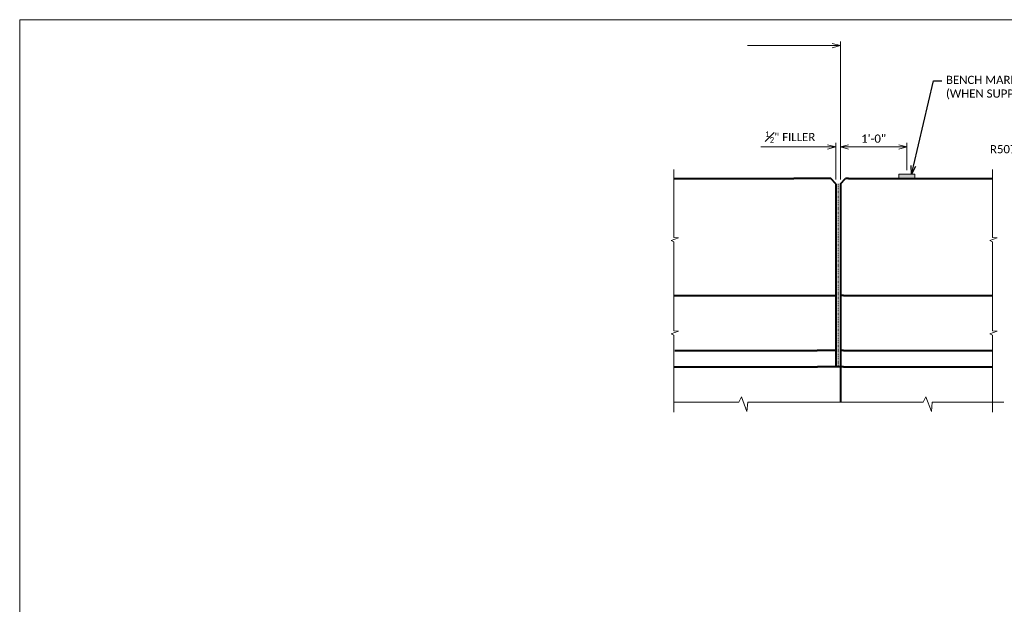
# Model space of a CAD drawing. Extents: x 2147430 to 2149265, y 2147284 to 2147540.
# Tile 4 of 14: x 2147430 to 2147610, y 2147430 to 2147536. Entities that reach past the tile are written whole.
import ezdxf
from ezdxf import colors
from ezdxf.entities.mleader import LeaderData, LeaderLine
from ezdxf.enums import TextEntityAlignment as Align
from ezdxf.math import Vec2, Vec3

# ---------------------------------------------------------------- set-up
doc = ezdxf.new("R2010")
doc.units = 0
doc.header["$MEASUREMENT"] = 0
doc.linetypes.add('Wisdot3', pattern=[0.1875, 0.125, -0.0625])
for name, color, linetype, lineweight in [('B_ANNO_BREAK', 7, 'Continuous', 18), ('B_ANNO_DIM', 7, 'Continuous', 18), ('B_ANNO_TEXT', 7, 'Continuous', 18), ('B_CONC', 1, 'Continuous', 40), ('B_CONC_FILR', 7, 'Continuous', 18), ('B_DETAIL', 7, 'Continuous', 18)]:
    doc.layers.add(name, color=color, linetype=linetype, lineweight=lineweight)
doc.layers.add('B_ANNO_NOPLOT', color=47, linetype='Continuous', lineweight=18, plot=False)
doc.styles.add('Annotative', font='calibri.ttf', dxfattribs={"height": 0.0625})
doc.styles.get("Standard").update_dxf_attribs({"font": 'calibri.ttf'})
doc.dimstyles.new('Annotative', dxfattribs={"dimscale": 0, "dimtxt": 0.0625, "dimasz": 0.0625, "dimexe": 0.03125, "dimexo": 0.03125, "dimgap": 0.03125, "dimtad": 1, "dimdec": 3, "dimzin": 3, "dimdsep": 46, "dimlunit": 4, "dimtxsty": 'Annotative', "dimblk": 'OPEN30', "dimcen": 0.03125, "dimclrd": 256, "dimclre": 256, "dimclrt": 256, "dimaunit": 1, "dimadec": 0, "dimazin": 3, "dimtfac": 0.75, "dimtdec": 3, "dimtofl": 0, "dimtmove": 0, "dimatfit": 3, "dimldrblk": 'OPEN30', "dimfxl": 1, "dimtfill": 1, "dimfrac": 1, "dimtolj": 1, "dimtzin": 0, "dimlwd": -1, "dimlwe": -1, "dimarcsym": 0})

# ---------------------------------------------------------------- blocks, each defined once
blk = doc.blocks.new('_Open30')
at = {"color": 0, "linetype": 'ByBlock', "lineweight": -2}
for p, q in [((-1, 0.27), (0, 0)), ((0, 0), (-1, -0.27)), ((0, 0), (-1, 0))]:
    blk.add_line(p, q, dxfattribs=at)
blk = doc.blocks.new('*D275')
at = {"layer": 'B_ANNO_DIM', "transparency": 16777216}
for p, q in [((2147578.07, 2147531.73), (2147562.62, 2147531.73)), ((2147579.57, 2147507.25), (2147579.57, 2147532.48))]:
    blk.add_line(p, q, dxfattribs=at)
at = {"layer": 'Defpoints', "color": 0, "transparency": 16777216}
for p in [(2147562.62, 2147531.73), (2147562.62, 2147531.73), (2147579.57, 2147506.5)]:
    blk.add_point(p, dxfattribs=at)
at = {"layer": 'B_ANNO_DIM', "transparency": 16777216, "xscale": 1.5, "yscale": 1.5, "zscale": 1.5}
blk.add_blockref('_Open30', (2147579.57, 2147531.73), dxfattribs=at)
blk = doc.blocks.new('_None')
blk = doc.blocks.new('*D280')
at = {"layer": 'B_ANNO_DIM', "transparency": 16777216}
for p, q in [((2147577.23, 2147513.21), (2147565.06, 2147513.21)), ((2147578.73, 2147507.25), (2147578.73, 2147513.96)), ((2147579.57, 2147507.25), (2147579.57, 2147513.96)), ((2147581.07, 2147513.21), (2147582.57, 2147513.21))]:
    blk.add_line(p, q, dxfattribs=at)
at = {"layer": 'Defpoints', "color": 0, "transparency": 16777216}
for p in [(2147578.73, 2147513.21), (2147578.73, 2147506.5), (2147579.57, 2147506.5)]:
    blk.add_point(p, dxfattribs=at)
at = {"layer": 'B_ANNO_DIM', "transparency": 16777216, "xscale": 1.5, "yscale": 1.5, "zscale": 1.5}
blk.add_blockref('_Open30', (2147578.73, 2147513.21), dxfattribs=at)
at = {"layer": 'B_ANNO_DIM', "transparency": 16777216, "xscale": 1.5, "yscale": 1.5, "zscale": 1.5, "rotation": 180}
blk.add_blockref('_Open30', (2147579.57, 2147513.21), dxfattribs=at)
at = {"layer": 'B_ANNO_DIM', "transparency": 16777216, "insert": (2147570.4, 2147515.02), "char_height": 1.5, "attachment_point": 5, "style": 'Annotative', "bg_fill": 3, "box_fill_scale": 1.25, "bg_fill_color": 256, "bg_fill_true_color": 13158600, "bg_fill_transparency": 0}
blk.add_mtext('\\A1;{\\H0.7x;\\S1#2;}" FILLER', dxfattribs=at)
blk = doc.blocks.new('*D272')
at = {"layer": 'B_ANNO_DIM', "transparency": 16777216}
for p, q in [((2147579.57, 2147507.25), (2147579.57, 2147513.96)), ((2147581.07, 2147513.21), (2147590.22, 2147513.21)), ((2147591.72, 2147509), (2147591.72, 2147513.96))]:
    blk.add_line(p, q, dxfattribs=at)
at = {"layer": 'Defpoints', "color": 0, "transparency": 16777216}
for p in [(2147591.72, 2147513.21), (2147591.72, 2147508.25), (2147579.57, 2147506.5)]:
    blk.add_point(p, dxfattribs=at)
at = {"layer": 'B_ANNO_DIM', "transparency": 16777216, "xscale": 1.5, "yscale": 1.5, "zscale": 1.5, "rotation": 180}
blk.add_blockref('_Open30', (2147579.57, 2147513.21), dxfattribs=at)
at = {"layer": 'B_ANNO_DIM', "transparency": 16777216, "xscale": 1.5, "yscale": 1.5, "zscale": 1.5}
blk.add_blockref('_Open30', (2147591.72, 2147513.21), dxfattribs=at)
at = {"layer": 'B_ANNO_DIM', "transparency": 16777216, "insert": (2147585.64, 2147514.73), "char_height": 1.5, "attachment_point": 5, "style": 'Annotative', "bg_fill": 3, "box_fill_scale": 1.25, "bg_fill_color": 256, "bg_fill_true_color": 13158600, "bg_fill_transparency": 0}
blk.add_mtext('\\A1;1\'-0"', dxfattribs=at)
blk = doc.blocks.new('*U57')
at = {"layer": 'B_ANNO_NOPLOT', "flags": 128}
blk.add_lwpolyline([(2147429.68, 2147284.45), (2147429.68, 2147536.45), (2147753.61, 2147536.45), (2147753.61, 2147523.31), (2147807.68, 2147523.31), (2147807.68, 2147324.95), (2147746.25, 2147324.95), (2147746.25, 2147284.45)], close=True, dxfattribs=at)
at = {"layer": 'B_ANNO_TEXT'}
for tag, p in [('BN1', (2147748.72, 2147489.02)), ('BN3', (2147756.97, 2147489.02)), ('BN2', (2147748.72, 2147481.76)), ('BN4', (2147756.97, 2147481.76))]:
    blk.add_attdef(tag, text='', height=1.5, dxfattribs=at).set_placement(p, align=Align.MIDDLE_CENTER)
blk = doc.blocks.new('*U300')
at = {"layer": 'B_ANNO_NOPLOT', "flags": 128}
blk.add_lwpolyline([(2147429.68, 2147284.45), (2147429.68, 2147536.45), (2147753.61, 2147536.45), (2147753.61, 2147523.31), (2147807.68, 2147523.31), (2147807.68, 2147324.95), (2147746.25, 2147324.95), (2147746.25, 2147284.45)], close=True, dxfattribs=at)
at = {"layer": 'B_ANNO_TEXT', "insert": (2147606.9, 2147513.55), "char_height": 1.5, "attachment_point": 1}
blk.add_mtext_dynamic_manual_height_columns('R507,', width=5.5113, gutter_width=7.5, heights=[0], dxfattribs=at)
at = {"layer": 'B_ANNO_TEXT'}
for tag, p in [('LN3', (2147766.58, 2147474.35)), ('LN4', (2147766.58, 2147470.72))]:
    blk.add_attdef(tag, text='', height=1.5, dxfattribs=at).set_placement(p, align=Align.MIDDLE_CENTER)
blk = doc.blocks.new('*U265')
at = {"layer": 'B_DETAIL'}
blk.add_hatch(color=256, dxfattribs=at).paths.add_polyline_path([(2147590.2748, 2147507.4193), (2147593.1572, 2147507.4193), (2147593.1572, 2147508.2477), (2147590.2748, 2147508.2477)])
at = {"layer": 'B_ANNO_BREAK'}
for p, q in [((2147549.146, 2147496.6963), (2147549.146, 2147509.0683)), ((2147548.656, 2147496.1263), (2147549.996, 2147496.6263)), ((2147549.146, 2147495.8663), (2147548.656, 2147496.1263)), ((2147549.996, 2147496.6263), (2147549.146, 2147496.6963)), ((2147549.146, 2147490.1963), (2147549.146, 2147495.8663)), ((2147549.146, 2147479.6453), (2147549.146, 2147490.1963)), ((2147548.656, 2147479.0753), (2147549.996, 2147479.5753)), ((2147549.146, 2147478.8153), (2147548.656, 2147479.0753)), ((2147549.996, 2147479.5753), (2147549.146, 2147479.6453)), ((2147549.146, 2147464.7543), (2147549.146, 2147478.8153)), ((2147549.146, 2147466.5863), (2147560.994, 2147466.5863)), ((2147560.994, 2147466.5863), (2147561.514, 2147467.5763)), ((2147561.514, 2147467.5763), (2147562.504, 2147464.8863)), ((2147562.504, 2147464.8863), (2147562.644, 2147466.5863)), ((2147562.644, 2147466.5863), (2147579.572, 2147466.5863))]:
    blk.add_line(p, q, dxfattribs=at)
at = {"layer": 'B_ANNO_BREAK', "flags": 128}
for points in [[(2147607.377, 2147487.7663), (2147607.377, 2147495.8698), (2147606.883, 2147496.1298), (2147608.225, 2147496.6228), (2147607.377, 2147496.6928), (2147607.377, 2147509.0683)], [(2147607.374, 2147464.7543), (2147607.377, 2147478.8193), (2147606.883, 2147479.0783), (2147608.225, 2147479.5723), (2147607.377, 2147479.6413), (2147607.377, 2147487.7663)], [(2147579.572, 2147466.5863), (2147594.688, 2147466.5863), (2147595.208, 2147467.5763), (2147596.198, 2147464.8863), (2147596.338, 2147466.5863), (2147609.428, 2147466.5863)]]:
    blk.add_lwpolyline(points, dxfattribs=at)
at = {"layer": 'B_ANNO_NOPLOT', "flags": 128}
blk.add_lwpolyline([(2147429.679, 2147284.4533), (2147429.679, 2147536.4533), (2147753.6067, 2147536.4533), (2147753.6067, 2147523.3084), (2147807.679, 2147523.3084), (2147807.679, 2147324.9529), (2147746.2498, 2147324.9529), (2147746.2498, 2147284.4533)], close=True, dxfattribs=at)
at = {"layer": 'B_CONC'}
for p, q in [((2147578.732, 2147506.4993), (2147577.812, 2147507.4193)), ((2147578.732, 2147506.4993), (2147578.732, 2147473.0333)), ((2147579.572, 2147506.4993), (2147580.492, 2147507.4193)), ((2147579.572, 2147506.4993), (2147579.572, 2147466.5863)), ((2147581.033, 2147507.4193), (2147607.374, 2147507.4193)), ((2147549.146, 2147486.0903), (2147573.4765, 2147486.0903)), ((2147573.4765, 2147486.0903), (2147578.732, 2147486.0903)), ((2147580.113, 2147486.0893), (2147579.572, 2147486.0893)), ((2147580.113, 2147486.0893), (2147607.374, 2147486.0883)), ((2147549.335, 2147476.0343), (2147575.3366, 2147476.0197)), ((2147578.732, 2147476.0343), (2147575.3366, 2147476.0197)), ((2147580.113, 2147476.0343), (2147579.572, 2147476.0343)), ((2147580.113, 2147476.0343), (2147607.374, 2147476.0343)), ((2147549.165, 2147473.0333), (2147575.374, 2147473.0333)), ((2147579.572, 2147473.0333), (2147575.374, 2147473.0333)), ((2147580.113, 2147473.0333), (2147579.572, 2147473.0333)), ((2147580.113, 2147473.0333), (2147607.374, 2147473.0333))]:
    blk.add_line(p, q, dxfattribs=at)
at = {"layer": 'B_CONC_FILR', "linetype": 'Wisdot3'}
blk.add_line((2147579.152, 2147506.4993), (2147579.152, 2147473.0333), dxfattribs=at)
at = {"layer": 'B_DETAIL', "flags": 128}
blk.add_lwpolyline([(2147590.2748, 2147507.4193), (2147593.1572, 2147507.4193), (2147593.1572, 2147508.2477), (2147590.2748, 2147508.2477), (2147590.2748, 2147507.4193)], dxfattribs=at)
at = {"layer": 'B_ANNO_DIM'}
dim = blk.add_linear_dim(base=(2147562.6202, 2147531.7315), p1=(2147579.572, 2147506.4993), p2=(2147562.6202, 2147531.7315), text=' ', dimstyle='Annotative', override={"dimblk1": 'Open30', "dimblk2": 'None', "dimsah": 1}, dxfattribs=at)
dim.commit()
dim.dimension.update_dxf_attribs({"geometry": '*D275', "text_midpoint": (2147570.3461, 2147531.7315)})
dim = blk.add_linear_dim(base=(2147578.732, 2147513.2074), p1=(2147579.572, 2147506.4993), p2=(2147578.732, 2147506.4993), text='{\\H0.7x;\\S1#2;}" FILLER', dimstyle='Annotative', dxfattribs=at)
dim.commit()
dim.dimension.update_dxf_attribs({"geometry": '*D280', "text_midpoint": (2147570.3983, 2147515.0173)})
at = {"layer": 'B_CONC'}
for p in [(2147549.146, 2147507.4193), (2147577.812, 2147507.4193)]:
    blk.add_line(p, (2147571.095, 2147507.4193), dxfattribs=at)
at = {"layer": 'B_ANNO_DIM'}
dim = blk.add_linear_dim(base=(2147591.716, 2147513.2074), p1=(2147579.572, 2147506.4993), p2=(2147591.716, 2147508.2477), text='1\'-0"', dimstyle='Annotative', dxfattribs=at)
dim.commit()
dim.dimension.update_dxf_attribs({"geometry": '*D272', "text_midpoint": (2147585.644, 2147514.7258)})
at = {"layer": 'B_CONC'}
blk.add_line((2147581.033, 2147507.4193), (2147580.492, 2147507.4193), dxfattribs=at)
at = {"layer": 'B_ANNO_DIM'}
ml = blk.add_multileader_mtext('Standard', dxfattribs=at)
ml.set_content('BENCH MARK CAP\\P(WHEN SUPPLIED)', color=256)
ml.set_leader_properties()
ml.set_arrow_properties(name='OPEN30')
ml.build(insert=Vec2(0, 0))
ml.multileader.update_dxf_attribs({"dogleg_length": 0.0625, "arrow_head_size": 1.5, "scale": 24})
ctx = ml.context
ctx.base_point, ctx.scale, ctx.char_height, ctx.arrow_head_size, ctx.landing_gap_size, ctx.plane_origin = Vec3(2147598.1077, 2147525.2584), 24, 1.5, 1.5, 0.75, Vec3(2147592.5727, 2147508.2477)
notes = []
notes.append((ctx, [(0, (1, 1, 0), (2147596.6077, 2147525.2584), (1, 0), 1.5, [(0, [(2147592.5727, 2147508.2477)], 0, [])])]))
ctx.mtext.insert, ctx.mtext.flow_direction = Vec3(2147598.8577, 2147526.2074), 5
for ctx, leaders in notes:
    for number, flags, end, landing, length, lines in leaders:
        leader = LeaderData()
        leader.index, (leader.has_last_leader_line, leader.has_dogleg_vector, leader.attachment_direction) = number, flags
        leader.last_leader_point, leader.dogleg_vector, leader.dogleg_length = Vec3(end), Vec3(landing), length
        for number, points, colour, breaks in lines:
            line = LeaderLine()
            line.index, line.vertices, line.color, line.breaks = number, Vec3.list(points), colors.encode_raw_color(colour), breaks
            leader.lines.append(line)
        ctx.leaders.append(leader)

msp = doc.modelspace()

# ---------------------------------------------------------------- block references
msp.add_blockref('*U265', (0, 0))

# ---------------------------------------------------------------- next in the draw order: block references
for name in ['*U57', '*U300']:
    msp.add_blockref(name, (0, 0))

doc.saveas('drawing.dxf')
